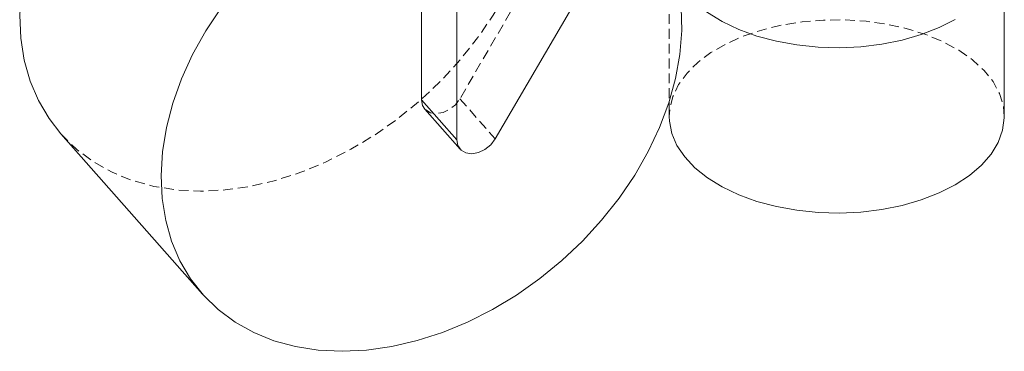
# Model space of a CAD drawing. Header units: millimetres. Extents: x 1529 to 6255, y 1713 to 5797.
# Tile 16 of 82: x 4616 to 4743, y 4376 to 4419. Entities that reach past the tile are written whole.
import ezdxf

# ---------------------------------------------------------------- set-up
doc = ezdxf.new("R2010")
doc.units = ezdxf.units.MM
doc.linetypes.add('HIDDEN', pattern=[1.905, 1.27, -0.635])

msp = doc.modelspace()

# ---------------------------------------------------------------- linework, layer by layer
at = {"color": 7, "linetype": 'HIDDEN', "lineweight": 0}
for p, q in [((4689.703, 4437.807), (4672.644, 4408.55)), ((4699.516, 4427.054), (4699.516, 4408.205)), ((4672.644, 4408.55), (4677.184, 4403.406))]:
    msp.add_line(p, q, dxfattribs=at)
at = {"color": 7, "linetype": 'Continuous', "lineweight": 15}
for p, q in [((4677.184, 4403.406), (4696.839, 4437.114)), ((4672.265, 4429.886), (4672.265, 4403.287)), ((4667.725, 4408.431), (4667.725, 4428.55)), ((4742.516, 4406.292), (4742.516, 4427.522)), ((4672.265, 4403.287), (4667.725, 4408.431)), ((4699.516, 4408.205), (4699.516, 4406.292)), ((4668.149, 4407.232), (4672.689, 4402.088)), ((4621.45, 4404.038), (4639.61, 4383.464))]:
    msp.add_line(p, q, dxfattribs=at)
at = {"color": 7, "linetype": 'HIDDEN', "lineweight": 0, "flags": 128}
for points in [[(4621.45, 4404.038), (4621.566, 4403.908), (4623.477, 4402.049), (4625.636, 4400.444), (4628.023, 4399.11), (4630.616, 4398.06), (4633.388, 4397.303), (4636.315, 4396.846), (4639.369, 4396.694), (4642.519, 4396.849), (4645.736, 4397.309), (4648.99, 4398.068), (4652.25, 4399.122), (4655.483, 4400.458), (4658.661, 4402.065), (4661.752, 4403.927), (4664.727, 4406.026), (4667.557, 4408.343), (4670.216, 4410.855), (4672.678, 4413.539), (4674.92, 4416.369), (4676.921, 4419.317), (4678.661, 4422.357), (4680.123, 4425.458), (4681.295, 4428.591), (4682.165, 4431.727), (4682.724, 4434.836), (4682.967, 4437.888), (4682.892, 4440.853), (4682.499, 4443.705), (4681.793, 4446.415), (4680.78, 4448.957), (4679.47, 4451.308), (4677.874, 4453.445), (4676.009, 4455.348), (4673.892, 4456.999), (4671.544, 4458.381), (4671.544, 4458.381)], [(4742.516, 4406.292), (4742.38, 4407.681), (4741.897, 4409.247), (4741.071, 4410.764), (4739.916, 4412.208), (4738.45, 4413.555), (4736.698, 4414.782), (4734.688, 4415.87), (4732.454, 4416.801), (4730.032, 4417.559), (4727.463, 4418.132), (4724.787, 4418.511), (4722.049, 4418.689), (4719.294, 4418.663), (4716.568, 4418.435), (4713.915, 4418.007), (4711.378, 4417.386), (4708.999, 4416.584), (4706.818, 4415.612), (4704.87, 4414.488), (4703.187, 4413.228), (4701.797, 4411.855), (4700.722, 4410.391), (4699.981, 4408.859), (4699.585, 4407.285), (4699.516, 4406.292)], [(4668.149, 4407.232), (4668.257, 4407.12), (4668.872, 4406.757), (4669.643, 4406.645), (4670.491, 4406.796), (4671.329, 4407.195), (4672.072, 4407.8), (4672.644, 4408.55)]]:
    msp.add_lwpolyline(points, dxfattribs=at)
at = {"color": 7, "linetype": 'Continuous', "lineweight": 15, "flags": 128}
for points in [[(4629.31, 4447.248), (4628.466, 4446.39), (4626.041, 4443.679), (4623.84, 4440.826), (4621.884, 4437.859), (4620.192, 4434.807), (4618.779, 4431.698), (4617.66, 4428.562), (4616.845, 4425.428), (4616.341, 4422.328), (4616.154, 4419.289), (4616.285, 4416.342), (4616.733, 4413.513), (4617.494, 4410.831), (4618.56, 4408.32), (4619.922, 4406.006), (4621.45, 4404.038)], [(4700.525, 4423.763), (4701.498, 4422.316), (4702.811, 4420.918), (4704.423, 4419.628), (4706.308, 4418.468), (4708.434, 4417.457), (4710.767, 4416.611), (4713.268, 4415.944), (4715.896, 4415.467), (4718.608, 4415.188), (4721.36, 4415.111), (4724.106, 4415.239), (4726.802, 4415.568), (4729.402, 4416.093), (4731.865, 4416.806), (4734.149, 4417.695), (4736.218, 4418.745)], [(4641.999, 4420.251), (4640.043, 4417.285), (4638.351, 4414.232), (4636.939, 4411.123), (4635.82, 4407.987), (4635.004, 4404.854), (4634.501, 4401.753), (4634.313, 4398.714), (4634.445, 4395.767), (4634.893, 4392.939), (4635.654, 4390.256), (4636.72, 4387.746), (4638.082, 4385.431), (4639.726, 4383.334), (4641.636, 4381.474), (4643.796, 4379.869), (4646.183, 4378.536), (4648.775, 4377.485), (4651.548, 4376.728), (4654.475, 4376.271), (4657.528, 4376.12), (4660.679, 4376.274), (4663.896, 4376.734), (4667.15, 4377.494), (4670.409, 4378.547), (4673.643, 4379.883), (4676.821, 4381.49), (4679.911, 4383.352), (4682.886, 4385.452), (4685.716, 4387.769), (4688.375, 4390.281), (4690.838, 4392.964), (4693.08, 4395.794), (4695.08, 4398.743), (4696.82, 4401.782), (4698.283, 4404.883), (4699.455, 4408.017), (4700.324, 4411.153), (4700.883, 4414.261), (4701.127, 4417.313), (4701.052, 4420.279)], [(4667.725, 4408.431), (4667.862, 4407.698), (4668.149, 4407.232)], [(4699.516, 4406.292), (4699.54, 4405.695), (4699.849, 4404.114), (4700.505, 4402.57), (4701.498, 4401.086), (4702.811, 4399.688), (4704.423, 4398.398), (4706.308, 4397.238), (4708.434, 4396.227), (4710.767, 4395.381), (4713.268, 4394.714), (4715.896, 4394.237), (4718.608, 4393.958), (4721.36, 4393.881), (4724.106, 4394.009), (4726.802, 4394.338), (4729.402, 4394.863), (4731.865, 4395.576), (4734.149, 4396.465), (4736.218, 4397.515)], [(4736.218, 4397.515), (4738.038, 4398.709), (4739.577, 4400.028), (4740.812, 4401.45), (4741.722, 4402.951), (4742.292, 4404.507), (4742.513, 4406.093), (4742.516, 4406.292)], [(4672.265, 4403.287), (4672.401, 4402.554), (4672.797, 4401.976), (4673.412, 4401.613), (4674.183, 4401.501), (4675.031, 4401.652), (4675.869, 4402.051), (4676.612, 4402.656), (4677.184, 4403.406)]]:
    msp.add_lwpolyline(points, dxfattribs=at)

doc.saveas('drawing.dxf')
